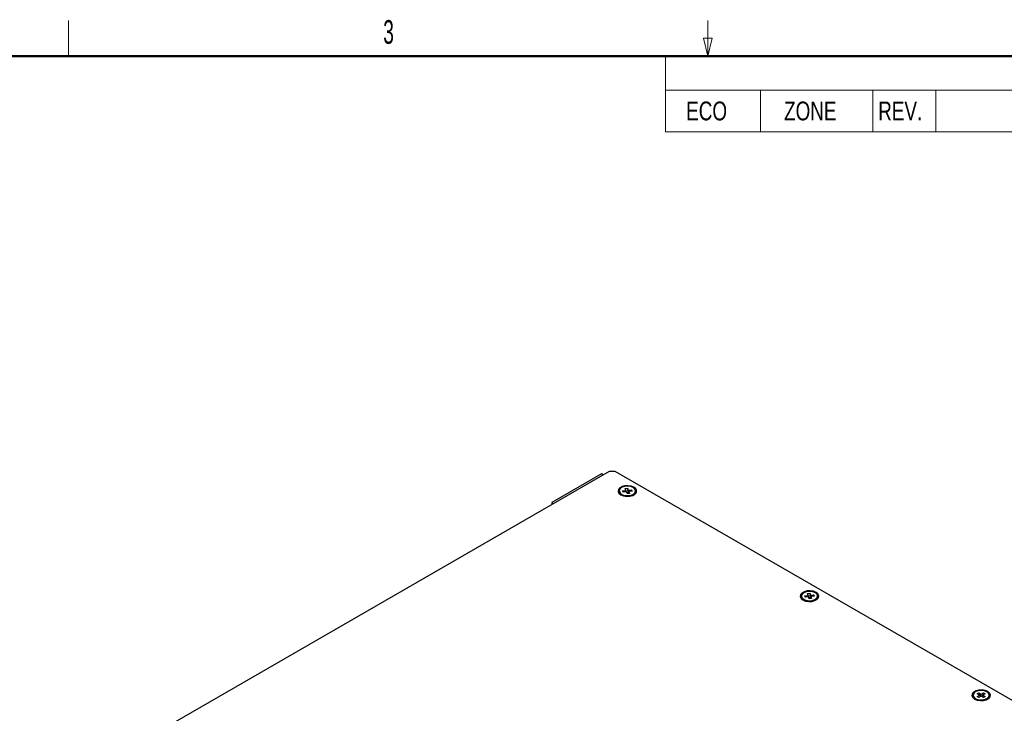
# Model space of a CAD drawing. Header units: millimetres. Extents: x 19 to 844, y 7 to 552.
# Tile 53 of 63: x 531 to 698, y 435 to 552. Entities that reach past the tile are written whole.
import ezdxf

# ---------------------------------------------------------------- set-up
doc = ezdxf.new("R2010")
doc.units = ezdxf.units.MM
doc.styles.add('SLDTEXTSTYLE0', font='TXT', dxfattribs={"width": 0.605})
doc.styles.add('SLDTEXTSTYLE3', font='TXT', dxfattribs={"width": 0.75})

# ---------------------------------------------------------------- blocks, each defined once
blk = doc.blocks.new('SW_TABLEANNOTATION_0')
at = {"color": 0, "linetype": 'Continuous', "lineweight": 18}
for p, q in [((0, 0), (0, -5.74)), ((0, 0), (16, 0)), ((0, 0), (0, -12.8)), ((197.63, 0), (0, 0)), ((16, 0), (35, 0)), ((35, 0), (45.6, 0)), ((45.6, 0), (155.6, 0)), ((0, -5.74), (0, -12.8)), ((0, -5.74), (16, -5.74)), ((16, -5.74), (16, -12.8)), ((16, -5.74), (35, -5.74)), ((35, -5.74), (35, -12.8)), ((35, -5.74), (45.6, -5.74)), ((45.6, -5.74), (45.6, -12.8)), ((45.6, -5.74), (155.6, -5.74)), ((0, -12.8), (16, -12.8)), ((0, -12.8), (197.63, -12.8)), ((16, -12.8), (35, -12.8)), ((35, -12.8), (45.6, -12.8)), ((45.6, -12.8), (155.6, -12.8))]:
    blk.add_line(p, q, dxfattribs=at)
at = {"color": 0, "linetype": 'Continuous', "lineweight": 18, "char_height": 3.175, "attachment_point": 1, "style": 'SLDTEXTSTYLE3'}
for s, insert in [('ECO', (3.47, -7.69)), ('ZONE', (20, -7.69)), ('REV.', (35.9, -7.69))]:
    blk.add_mtext(s, dxfattribs=dict(at, insert=insert))

msp = doc.modelspace()

# ---------------------------------------------------------------- linework, layer by layer
at = {"color": 7, "linetype": 'Continuous', "lineweight": 18}
for p, q in [((539.75, 546.1), (539.75, 552.1)), ((647.7, 546.1), (647.7, 552.1)), ((647.7, 546.1), (646.95, 549.1)), ((646.95, 549.1), (648.45, 549.1)), ((647.7, 546.1), (648.45, 549.1))]:
    msp.add_line(p, q, dxfattribs=at)
at = {"color": 7, "linetype": 'Continuous', "lineweight": 50}
msp.add_line((25.4, 546.1), (838.2, 546.1), dxfattribs=at)
at = {"color": 7, "linetype": 'Continuous', "lineweight": 25}
for p, q in [((631.011, 475.96), (542.87, 425.078)), ((629.738, 475.546), (621.375, 470.718)), ((630.016, 475.386), (629.738, 475.546)), ((632.071, 475.96), (631.011, 475.96)), ((786.221, 386.972), (632.071, 475.96)), ((632.729, 472.664), (632.729, 472.48)), ((632.729, 472.48), (632.758, 472.318)), ((633.305, 472.684), (633.87, 472.752)), ((633.386, 472.461), (633.305, 472.684)), ((633.305, 472.684), (633.48, 472.472)), ((633.951, 472.529), (633.386, 472.461)), ((633.752, 473.079), (634.138, 473.125)), ((633.87, 472.752), (633.752, 473.079)), ((633.87, 472.752), (633.9, 472.523)), ((634.07, 472.203), (633.951, 472.529)), ((634.456, 472.25), (634.07, 472.203)), ((634.138, 473.125), (634.257, 472.799)), ((634.138, 473.125), (634.169, 472.215)), ((634.209, 472.22), (634.257, 472.799)), ((634.257, 472.799), (634.822, 472.868)), ((634.338, 472.576), (634.288, 472.229)), ((634.903, 472.644), (634.338, 472.576)), ((634.338, 472.576), (634.456, 472.25)), ((634.822, 472.868), (634.657, 472.615)), ((634.822, 472.868), (634.903, 472.644)), ((635.479, 472.48), (635.479, 472.664)), ((621.375, 470.718), (621.652, 470.558)), ((621.375, 470.718), (621.375, 470.398)), ((663.488, 454.907), (663.488, 454.724)), ((663.488, 454.724), (663.518, 454.561)), ((664.064, 454.927), (664.629, 454.995)), ((664.145, 454.704), (664.064, 454.927)), ((664.064, 454.927), (664.239, 454.715)), ((664.71, 454.772), (664.145, 454.704)), ((664.511, 455.322), (664.898, 455.369)), ((664.629, 454.995), (664.511, 455.322)), ((664.629, 454.995), (664.659, 454.766)), ((664.829, 454.446), (664.71, 454.772)), ((665.216, 454.493), (664.829, 454.446)), ((664.898, 455.369), (665.016, 455.042)), ((664.898, 455.369), (664.928, 454.458)), ((664.968, 454.463), (665.016, 455.042)), ((665.016, 455.042), (665.581, 455.111)), ((665.097, 454.819), (665.047, 454.472)), ((665.662, 454.887), (665.097, 454.819)), ((665.097, 454.819), (665.216, 454.493)), ((665.581, 455.111), (665.416, 454.858)), ((665.581, 455.111), (665.662, 454.887)), ((666.238, 454.724), (666.238, 454.907)), ((692.48, 438.171), (692.48, 437.987)), ((693.167, 438.407), (693.446, 438.568)), ((693.575, 438.171), (693.167, 438.407)), ((693.167, 437.935), (693.575, 438.171)), ((693.446, 437.774), (693.167, 437.935)), ((693.446, 438.568), (693.855, 438.332)), ((693.446, 438.568), (693.678, 437.907)), ((693.855, 438.01), (693.446, 437.774)), ((693.575, 438.171), (693.624, 437.876)), ((693.855, 438.332), (694.263, 438.568)), ((693.855, 438.01), (693.855, 438.332)), ((694.263, 437.774), (693.855, 438.01)), ((694.263, 438.568), (694.032, 437.907)), ((694.134, 438.171), (694.086, 437.876)), ((694.542, 438.407), (694.134, 438.171)), ((694.134, 438.171), (694.542, 437.935)), ((694.263, 438.568), (694.542, 438.407)), ((694.542, 437.935), (694.263, 437.774)), ((695.23, 437.987), (695.23, 438.171))]:
    msp.add_line(p, q, dxfattribs=at)
at = {"color": 7, "linetype": 'Continuous', "lineweight": 25, "flags": 128}
for points in [[(635.218, 473.287), (634.77, 473.468), (634.241, 473.549), (633.696, 473.522), (633.201, 473.389), (632.814, 473.165), (632.583, 472.879), (632.535, 472.564), (632.677, 472.259), (632.99, 472.001), (633.438, 471.82), (633.967, 471.738), (634.512, 471.765), (635.007, 471.899), (635.394, 472.122), (635.625, 472.408), (635.673, 472.723), (635.532, 473.028), (635.218, 473.287)], [(632.758, 472.501), (632.951, 472.232), (633.3, 472.02), (633.757, 471.896), (634.261, 471.876), (634.744, 471.962), (635.14, 472.142), (635.397, 472.394), (635.479, 472.682), (635.375, 472.967), (635.1, 473.212), (634.69, 473.382), (634.201, 473.456), (633.699, 473.423), (633.252, 473.287), (632.919, 473.067), (632.747, 472.793), (632.758, 472.501)], [(632.758, 472.318), (632.951, 472.048), (633.049, 471.971)], [(635.159, 471.971), (635.397, 472.21), (635.479, 472.48)], [(665.977, 455.53), (665.529, 455.711), (665.001, 455.793), (664.456, 455.765), (663.96, 455.632), (663.573, 455.408), (663.342, 455.122), (663.294, 454.808), (663.436, 454.503), (663.75, 454.244), (664.198, 454.063), (664.726, 453.981), (665.271, 454.009), (665.767, 454.142), (666.153, 454.365), (666.385, 454.652), (666.432, 454.966), (666.291, 455.271), (665.977, 455.53)], [(663.518, 454.744), (663.71, 454.475), (664.059, 454.264), (664.516, 454.139), (665.02, 454.119), (665.503, 454.205), (665.899, 454.385), (666.156, 454.637), (666.238, 454.925), (666.134, 455.21), (665.859, 455.455), (665.449, 455.625), (664.96, 455.699), (664.458, 455.666), (664.011, 455.53), (663.679, 455.31), (663.506, 455.036), (663.518, 454.744)], [(663.518, 454.561), (663.71, 454.291), (663.808, 454.214)], [(665.918, 454.214), (666.156, 454.453), (666.238, 454.724)], [(694.968, 438.793), (694.52, 438.975), (693.992, 439.056), (693.447, 439.029), (692.951, 438.895), (692.564, 438.672), (692.333, 438.386), (692.286, 438.071), (692.427, 437.766), (692.741, 437.508), (693.189, 437.326), (693.717, 437.245), (694.262, 437.272), (694.758, 437.406), (695.145, 437.629), (695.376, 437.915), (695.424, 438.23), (695.282, 438.535), (694.968, 438.793)], [(694.827, 438.732), (694.41, 438.897), (693.918, 438.964), (693.418, 438.924), (692.976, 438.782), (692.653, 438.557), (692.493, 438.281), (692.516, 437.989), (692.72, 437.722), (693.078, 437.516), (693.54, 437.398), (694.045, 437.385), (694.524, 437.477), (694.912, 437.664), (695.158, 437.919), (695.228, 438.208), (695.112, 438.492), (694.827, 438.732)]]:
    msp.add_lwpolyline(points, dxfattribs=at)
at = {"color": 7, "linetype": 'Continuous', "lineweight": 25}
for centre, radius, start, end in [((693.144, 438.05), 0.667, 185.36439, 238.95282), ((694.537, 438.067), 0.697, 302.2949, 353.38803)]:
    msp.add_arc(centre, radius, start, end, dxfattribs=at)

# ---------------------------------------------------------------- block references
at = {"color": 7, "linetype": 'Continuous', "lineweight": 18}
msp.add_blockref('SW_TABLEANNOTATION_0', (640.569, 546.1), dxfattribs=at)

# ---------------------------------------------------------------- texts
at = {"color": 7, "linetype": 'Continuous', "lineweight": 0, "insert": (593.78, 552.164), "char_height": 4, "attachment_point": 2, "style": 'SLDTEXTSTYLE0'}
msp.add_mtext('3', dxfattribs=at)

doc.saveas('drawing.dxf')
